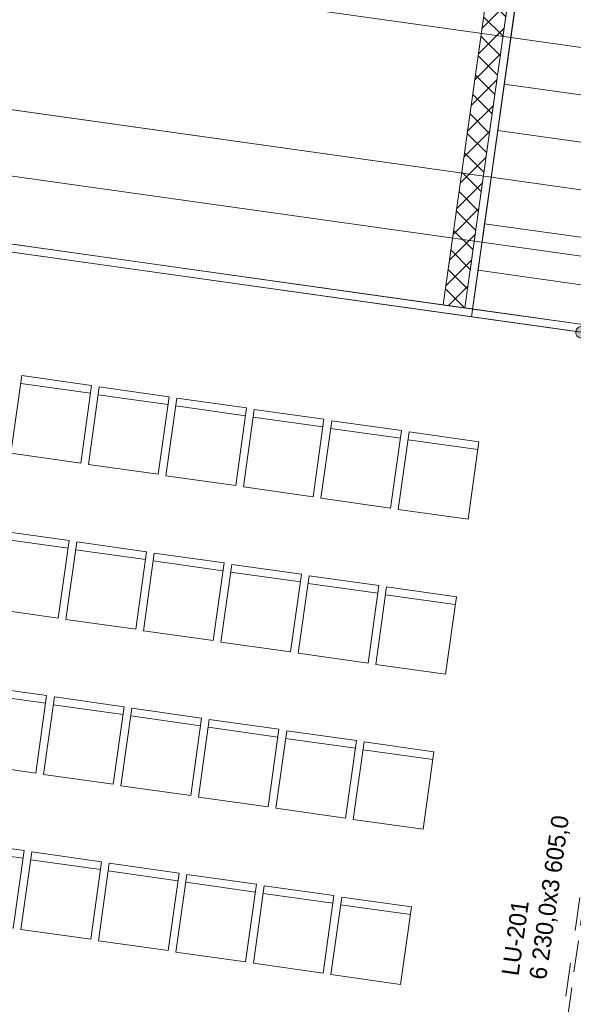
# Model space of a CAD drawing. Header units: millimetres. Extents: x 74467 to 235410, y -65 to 114857.
# Tile 27 of 256: x 86525 to 90061, y 76176 to 82462. Entities that reach past the tile are written whole.
import ezdxf
from ezdxf.enums import TextEntityAlignment as Align

# ---------------------------------------------------------------- set-up
doc = ezdxf.new("R2010")
doc.units = ezdxf.units.MM
doc.header["$MEASUREMENT"] = 0
for name, pattern in [('Katkend', [423.333333, 211.666667, -211.666667]), ('Katkend varjatud', [300, 200, -100]), ('Wipeout_Contour', [1000, 0, -1000])]:
    doc.linetypes.add(name, pattern=pattern)
for name, color, linetype in [('00 Kunstikonkursi LÜ jaoks asendi 2D', 7, 'Continuous'), ('1235 Vahelaed.AR', 7, 'Continuous'), ('1237 Trepid.AR', 7, 'Continuous'), ('1246 Fassaadipostid.AR', 7, 'Continuous'), ('1311 Siseseinad.AR', 7, 'Continuous'), ('1330 Sisustus.SA', 7, 'Continuous'), ('9350 Netopind.AR', 7, 'Continuous'), ('I-WALL-____-OTLN.IFC Model', 7, 'Continuous'), ('Ruumi tekst', 7, 'Continuous'), ('Uks', 7, 'Continuous'), ('Ukse tähis', 7, 'Continuous')]:
    doc.layers.add(name, color=color, linetype=linetype)
doc.styles.add('GENERATED_STYLE_2', font='txt', dxfattribs={"width": 0.84})
doc.styles.add('GENERATED_STYLE_3', font='txt')
doc.styles.add('GENERATED_STYLE_4', font='txt', dxfattribs={"width": 0.84})
pattern_1 = [(45, (0, 0), (-70.71068, 70.71068), []), (135, (0, 0), (70.71068, 70.71068), [])]

# ---------------------------------------------------------------- blocks, each defined once
blk = doc.blocks.new('Slab_4_1', base_point=(81076, 71840.2))
at = {"color": 254, "linetype": 'Wipeout_Contour', "lineweight": 0, "ltscale": 576925.485488}
blk.add_wipeout([(81076, 71840.2), (89651.7, 70634.9), (90077.3, 73662.7), (91081.9, 80814.9), (82506.7, 82019.7)], dxfattribs=at).dxf.layer = '1235 Vahelaed.AR'
at = {"layer": '1235 Vahelaed.AR', "color": 7, "linetype": 'Continuous', "lineweight": 13, "flags": 128}
blk.add_lwpolyline([(81076, 71840.2), (82506.7, 82019.7), (91081.9, 80814.9)], dxfattribs=at)
blk = doc.blocks.new('Slab_32_1', base_point=(83226.2, 87139.8))
at = {"color": 254, "linetype": 'Wipeout_Contour', "lineweight": 0, "ltscale": 608980.086724}
blk.add_wipeout([(83226.2, 87139.8), (82506.7, 82020.1), (91082, 80814.9), (91802.4, 85934.5), (90026.4, 86184.1)], dxfattribs=at).dxf.layer = '1235 Vahelaed.AR'
at = {"layer": '1235 Vahelaed.AR', "color": 7, "linetype": 'Continuous', "lineweight": 13, "flags": 128}
blk.add_lwpolyline([(83226.2, 87139.8), (90026.4, 86184.1), (91802.4, 85934.5), (91082, 80814.9), (82506.7, 82020.1)], close=True, dxfattribs=at)
blk = doc.blocks.new('Auditoorium_RG 104_20_1', base_point=(83456.8, 81402.2))
at = {"layer": '9350 Netopind.AR', "color": 7, "linetype": 'Continuous', "lineweight": 13, "flags": 128}
blk.add_lwpolyline([(81270.3, 72216.8), (81676.3, 72159.7), (81619.3, 71753.7), (89254.2, 70680.7), (89311.3, 71086.7), (89519.3, 71057.5), (90827.5, 80366), (82578.5, 81525.3), (82035.8, 77663.3), (82441.8, 77606.2), (82386.1, 77210.1), (81980.1, 77267.2)], close=True, dxfattribs=at)
blk = doc.blocks.new('Samarõhukamber_RG 105_27_1', base_point=(83631.4, 86789.5))
at = {"layer": '9350 Netopind.AR', "color": 7, "linetype": 'Continuous', "lineweight": 13, "flags": 128}
blk.add_lwpolyline([(89230.2, 80641), (90009.6, 86186.5), (83572.8, 87091.1), (83009.2, 83080.5), (83207.2, 83052.7), (83151.6, 82656.6), (82745.6, 82713.6), (82585.5, 81574.8)], close=True, dxfattribs=at)
blk = doc.blocks.new('Abiruum_RG 135_45_1', base_point=(90075, 85646.2))
at = {"layer": '9350 Netopind.AR', "color": 7, "linetype": 'Continuous', "lineweight": 13, "flags": 128}
blk.add_lwpolyline([(90834.4, 80415.5), (90994.5, 81554.3), (90786.6, 81583.5), (90842.2, 81979.6), (91050.1, 81950.4), (91613.8, 85961), (90148.2, 86167), (89368.9, 80621.5)], close=True, dxfattribs=at)
at = {"layer": 'Ruumi tekst', "color": 7, "lineweight": 13, "char_height": 120, "attachment_point": 1, "rotation": 352}
for s, insert, style in [('\\A1;{\\pql;\\pt0,4600;\\fArial|b0|i0|c0|p34;RG 135\\fArial|b0|i0|c0|p34;\\A1{\\H.66x;\\S^  ;}\\fArial|b0|i0|c0|p34;\\fArial|b0|i0|c0|p34;\\A1{\\H.66x;\\S^  ;}}', (90169.1, 85597.2), 'GENERATED_STYLE_4'), ('\\A1;{\\pql;\\pt0,500;\\fArial|b1|i0|c0|p34;Abiruum\\fArial|b1|i0|c0|p34;\\A1{\\H.66x;\\S^  ;}\\fArial|b1|i0|c0|p34;\\fArial|b1|i0|c0|p34;\\A1{\\H.66x;\\S^  ;}}', (90141.8, 85402.9), 'GENERATED_STYLE_2'), ('\\A1;{\\pql;\\pt0,4600;\\fArial|b0|i0|c0|p34;8,2\\fArial|b0|i0|c0|p34;\\A1{\\H.66x;\\S^  ;}\\fArial|b0|i0|c0|p34; m\\fArial|b0|i0|c0|p34;\\A1{\\H.66x;\\S2^  ;}}', (90114.9, 85211.2), 'GENERATED_STYLE_4')]:
    blk.add_mtext(s, dxfattribs=dict(at, insert=insert, style=style))
blk = doc.blocks.new('Sliding Folding Multipanel Door 24')
at = {"layer": 'Uks', "color": 7, "linetype": 'Katkend', "lineweight": 13}
blk.add_line((-3115, 0), (3115, 0), dxfattribs=at)
blk = doc.blocks.new('Door Stamp 24')
at = {"layer": 'Ukse tähis', "color": 7, "lineweight": 13, "style": 'GENERATED_STYLE_2'}
for tag, p in [('AC_WIDO_ID', (-460.3, -326.6)), ('AC_TextStyle_4', (-460.3, -506))]:
    blk.add_attdef(tag, text='', height=110, dxfattribs=at).set_placement(p, align=Align.TOP_LEFT)
blk = doc.blocks.new('Wall_153_1', base_point=(90715.5, 79856.7))
at = {"layer": 'Uks', "color": 7, "linetype": 'Continuous', "lineweight": 13, "zscale": 1000, "rotation": 82.00000000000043}
blk.add_blockref('Sliding Folding Multipanel Door 24', (90093.8, 76798.4), dxfattribs=at)
at = {"layer": 'Ukse tähis', "color": 7, "lineweight": 13}
ref = blk.add_blockref('Door Stamp 24', (90282, 76772), dxfattribs=dict(at, rotation=262.0000000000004))
ref.add_attrib('AC_TextStyle_4', '6\xa0230,0x3\xa0605,0', dxfattribs={"color": 7, "lineweight": 13, "height": 110, "rotation": 82, "style": 'GENERATED_STYLE_2'}).set_placement((89778.1, 76343.9), align=Align.TOP_LEFT)
ref.add_attrib('AC_WIDO_ID', 'LU-201', dxfattribs={"color": 7, "lineweight": 13, "height": 110, "rotation": 82, "style": 'GENERATED_STYLE_2'}).set_placement((89601.9, 76368.7), align=Align.TOP_LEFT)
blk = doc.blocks.new('Door 24_18')
at = {"layer": 'Uks', "color": 7, "linetype": 'Continuous', "lineweight": 13}
for p, q in [((332, 0), (332, 744)), ((332, 744), (372, 744)), ((372, 744), (372, 0)), ((-387, 44), (-427, 44)), ((-427, 44), (-427, 25)), ((-427, 25), (-387, 25)), ((-375, 25), (-400, 25)), ((-400, 25), (-400, 0)), ((-400, 0), (-400, 25)), ((-400, 0), (-400, 25)), ((-400, 0), (-375, 0)), ((-400, -115), (-400, 0)), ((-400, -115), (-400, 0)), ((-387, 25), (-387, 44)), ((-375, 0), (-375, 25)), ((372, 0), (332, 0)), ((400, 25), (375, 25)), ((375, 25), (375, 0)), ((375, 0), (400, 0)), ((427, 44), (387, 44)), ((387, 44), (387, 25)), ((387, 25), (427, 25)), ((400, 0), (400, 25)), ((400, 0), (400, 25)), ((400, 0), (400, 25)), ((400, -115), (400, 0)), ((400, -115), (400, 0)), ((427, 25), (427, 44)), ((-387, -115), (-427, -115)), ((-427, -115), (-427, -134)), ((-387, -134), (-387, -115)), ((427, -115), (387, -115)), ((387, -115), (387, -134)), ((427, -134), (427, -115)), ((-427, -134), (-387, -134)), ((387, -134), (427, -134))]:
    blk.add_line(p, q, dxfattribs=at)
at = {"layer": 'Uks', "color": 7, "linetype": 'Continuous', "lineweight": 15}
for p, q in [((-400, 25), (-427, 25)), ((-400, 25), (-427, 25)), ((-372, 0), (-400, 0)), ((-400, 0), (-400, -115)), ((-372, -40), (-372, 0)), ((400, 0), (372, 0)), ((372, 0), (372, -40)), ((400, 25), (427, 25)), ((400, 25), (427, 25)), ((400, -115), (400, 0)), ((-360, -40), (-372, -40)), ((-360, -115), (-360, -40)), ((372, -40), (360, -40)), ((360, -40), (360, -115)), ((-400, -115), (-427, -115)), ((-400, -115), (-427, -115)), ((-400, -115), (-360, -115)), ((360, -115), (400, -115)), ((400, -115), (427, -115)), ((400, -115), (427, -115))]:
    blk.add_line(p, q, dxfattribs=at)
at = {"layer": 'Uks', "color": 7, "linetype": 'Continuous', "lineweight": 13}
blk.add_arc((372, 0), 744, 90, 180, dxfattribs=at)
blk = doc.blocks.new('Wall_612_1', base_point=(89368.9, 80621.5))
at = {"layer": '1311 Siseseinad.AR', "linetype": 'Continuous', "lineweight": 13, "true_color": 0x50504f}
h = blk.add_hatch(dxfattribs=at)
h.set_pattern_fill('Plokk_õõnesbetoon_0001', color=251, style=0, pattern_type=2)
h.set_pattern_definition(pattern_1)
h.paths.add_polyline_path([(89230.2, 80641), (89368.9, 80621.5), (90036.9, 85374.8), (89898.3, 85394.3)])
h = blk.add_hatch(dxfattribs=at)
h.set_pattern_fill('Plokk_õõnesbetoon_0001', color=251, style=0, pattern_type=2)
h.set_pattern_definition(pattern_1)
h.paths.add_polyline_path([(89428.7, 81047.3), (89290.1, 81066.8), (89263.6, 80878.6), (89402.3, 80859.2)])
at = {"layer": '1311 Siseseinad.AR', "color": 7, "linetype": 'Continuous', "lineweight": 15}
for p, q in [((90009.6, 86186.5), (90013.4, 86213.2)), ((90148.2, 86167), (90152, 86193.7)), ((89898.3, 85394.3), (89894.5, 85367.5)), ((90036.9, 85374.8), (90033.1, 85348))]:
    blk.add_line(p, q, dxfattribs=at)
at = {"layer": '1311 Siseseinad.AR', "color": 7, "linetype": 'Continuous', "lineweight": 13}
for p, q in [((90034.4, 86183), (90009.6, 86186.5)), ((90148.2, 86167), (90034.4, 86183)), ((89923, 85390.8), (89898.3, 85394.3)), ((90036.9, 85374.8), (89923, 85390.8))]:
    blk.add_line(p, q, dxfattribs=at)
at = {"layer": '1311 Siseseinad.AR', "color": 7, "linetype": 'Continuous', "lineweight": 15, "flags": 128}
for points in [[(89898.3, 85394.3), (89230.2, 80641)], [(89368.9, 80621.5), (90036.9, 85374.8)]]:
    blk.add_lwpolyline(points, dxfattribs=at)
at = {"layer": '1311 Siseseinad.AR', "color": 7, "linetype": 'Continuous', "lineweight": 13, "flags": 128}
blk.add_lwpolyline([(89368.9, 80621.5), (89230.2, 80641)], dxfattribs=at)
at = {"layer": 'I-WALL-____-OTLN.IFC Model', "color": 7, "linetype": 'Continuous', "lineweight": 15}
for p, q in [((89290.1, 81066.8), (89263.6, 80878.6)), ((89402.3, 80859.2), (89428.7, 81047.3))]:
    blk.add_line(p, q, dxfattribs=at)
at = {"layer": 'Uks', "color": 7, "linetype": 'Continuous', "lineweight": 13, "zscale": 1000, "rotation": 82.00000000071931}
blk.add_blockref('Door 24_18', (89978.7, 85786.9), dxfattribs=at)
at = {"layer": 'Ukse tähis', "color": 7, "lineweight": 13}
ref = blk.add_blockref('Door Stamp 24', (89953.9, 85790.4), dxfattribs=dict(at, rotation=82.00000000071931))
ref.add_attrib('AC_TextStyle_4', '800,0x1\xa0700,0', dxfattribs={"color": 7, "lineweight": 13, "height": 110, "rotation": 82, "style": 'GENERATED_STYLE_2'}).set_placement((89499.7, 85427.8), align=Align.TOP_LEFT)
ref.add_attrib('AC_WIDO_ID', 'SU-104/1', dxfattribs={"color": 7, "lineweight": 13, "height": 110, "rotation": 82, "style": 'GENERATED_STYLE_2'}).set_placement((89323.5, 85454), align=Align.TOP_LEFT)
blk = doc.blocks.new('fuajee tool[336]_1', base_point=(89027.2, 76798.7))
at = {"layer": '1330 Sisustus.SA', "color": 253, "linetype": 'Continuous', "lineweight": 13, "true_color": 0xa5a6a4}
blk.add_line((89020.3, 76749.2), (88574.6, 76811.6), dxfattribs=at)
at = {"layer": '1330 Sisustus.SA', "color": 253, "linetype": 'Continuous', "lineweight": 13, "true_color": 0xa5a6a4, "flags": 128}
blk.add_lwpolyline([(88957.8, 76303.6), (88512.2, 76366), (88581.6, 76861.1), (89027.2, 76798.7)], close=True, dxfattribs=at)
blk = doc.blocks.new('fuajee tool[337]_1', base_point=(88532.4, 76870.6))
at = {"layer": '1330 Sisustus.SA', "color": 253, "linetype": 'Continuous', "lineweight": 13, "true_color": 0xa5a6a4}
blk.add_line((88525.5, 76821), (88079.8, 76883.5), dxfattribs=at)
at = {"layer": '1330 Sisustus.SA', "color": 253, "linetype": 'Continuous', "lineweight": 13, "true_color": 0xa5a6a4, "flags": 128}
blk.add_lwpolyline([(88463, 76375.4), (88017.4, 76437.8), (88086.7, 76933), (88532.4, 76870.6)], close=True, dxfattribs=at)
blk = doc.blocks.new('fuajee tool[338]_1', base_point=(88037.6, 76942.4))
at = {"layer": '1330 Sisustus.SA', "color": 253, "linetype": 'Continuous', "lineweight": 13, "true_color": 0xa5a6a4}
blk.add_line((88030.6, 76892.9), (87585, 76955.3), dxfattribs=at)
at = {"layer": '1330 Sisustus.SA', "color": 253, "linetype": 'Continuous', "lineweight": 13, "true_color": 0xa5a6a4, "flags": 128}
blk.add_lwpolyline([(87968.2, 76447.2), (87522.6, 76509.6), (87591.9, 77004.8), (88037.6, 76942.4)], close=True, dxfattribs=at)
blk = doc.blocks.new('fuajee tool[339]_1', base_point=(87542.8, 77014.2))
at = {"layer": '1330 Sisustus.SA', "color": 253, "linetype": 'Continuous', "lineweight": 13, "true_color": 0xa5a6a4}
blk.add_line((87535.8, 76964.7), (87090.2, 77027.1), dxfattribs=at)
at = {"layer": '1330 Sisustus.SA', "color": 253, "linetype": 'Continuous', "lineweight": 13, "true_color": 0xa5a6a4, "flags": 128}
blk.add_lwpolyline([(87473.4, 76519), (87027.8, 76581.5), (87097.1, 77076.6), (87542.8, 77014.2)], close=True, dxfattribs=at)
blk = doc.blocks.new('fuajee tool[340]_1', base_point=(87048, 77086))
at = {"layer": '1330 Sisustus.SA', "color": 253, "linetype": 'Continuous', "lineweight": 13, "true_color": 0xa5a6a4}
blk.add_line((87041, 77036.5), (86595.4, 77098.9), dxfattribs=at)
at = {"layer": '1330 Sisustus.SA', "color": 253, "linetype": 'Continuous', "lineweight": 13, "true_color": 0xa5a6a4, "flags": 128}
blk.add_lwpolyline([(86978.6, 76590.9), (86532.9, 76653.3), (86602.3, 77148.5), (87048, 77086)], close=True, dxfattribs=at)
blk = doc.blocks.new('fuajee tool[341]_1', base_point=(86553.1, 77157.9))
at = {"layer": '1330 Sisustus.SA', "color": 253, "linetype": 'Continuous', "lineweight": 13, "true_color": 0xa5a6a4}
blk.add_line((86546.2, 77108.4), (86100.6, 77170.8), dxfattribs=at)
at = {"layer": '1330 Sisustus.SA', "color": 253, "linetype": 'Continuous', "lineweight": 13, "true_color": 0xa5a6a4, "flags": 128}
blk.add_lwpolyline([(86483.8, 76662.7), (86038.1, 76725.1), (86107.5, 77220.3), (86553.1, 77157.9)], close=True, dxfattribs=at)
blk = doc.blocks.new('fuajee tool[348]_1', base_point=(89170.9, 77788.3))
at = {"layer": '1330 Sisustus.SA', "color": 253, "linetype": 'Continuous', "lineweight": 13, "true_color": 0xa5a6a4}
blk.add_line((89163.9, 77738.8), (88718.3, 77801.3), dxfattribs=at)
at = {"layer": '1330 Sisustus.SA', "color": 253, "linetype": 'Continuous', "lineweight": 13, "true_color": 0xa5a6a4, "flags": 128}
blk.add_lwpolyline([(89101.5, 77293.2), (88655.9, 77355.6), (88725.2, 77850.8), (89170.9, 77788.3)], close=True, dxfattribs=at)
blk = doc.blocks.new('fuajee tool[349]_1', base_point=(88676.1, 77860.2))
at = {"layer": '1330 Sisustus.SA', "color": 253, "linetype": 'Continuous', "lineweight": 13, "true_color": 0xa5a6a4}
blk.add_line((88669.1, 77810.7), (88223.5, 77873.1), dxfattribs=at)
at = {"layer": '1330 Sisustus.SA', "color": 253, "linetype": 'Continuous', "lineweight": 13, "true_color": 0xa5a6a4, "flags": 128}
blk.add_lwpolyline([(88606.7, 77365), (88161, 77427.4), (88230.4, 77922.6), (88676.1, 77860.2)], close=True, dxfattribs=at)
blk = doc.blocks.new('fuajee tool[350]_1', base_point=(88181.2, 77932))
at = {"layer": '1330 Sisustus.SA', "color": 253, "linetype": 'Continuous', "lineweight": 13, "true_color": 0xa5a6a4}
blk.add_line((88174.3, 77882.5), (87728.7, 77944.9), dxfattribs=at)
at = {"layer": '1330 Sisustus.SA', "color": 253, "linetype": 'Continuous', "lineweight": 13, "true_color": 0xa5a6a4, "flags": 128}
blk.add_lwpolyline([(88111.9, 77436.8), (87666.2, 77499.3), (87735.6, 77994.4), (88181.2, 77932)], close=True, dxfattribs=at)
blk = doc.blocks.new('fuajee tool[351]_1', base_point=(87686.4, 78003.8))
at = {"layer": '1330 Sisustus.SA', "color": 253, "linetype": 'Continuous', "lineweight": 13, "true_color": 0xa5a6a4}
blk.add_line((87679.5, 77954.3), (87233.8, 78016.7), dxfattribs=at)
at = {"layer": '1330 Sisustus.SA', "color": 253, "linetype": 'Continuous', "lineweight": 13, "true_color": 0xa5a6a4, "flags": 128}
blk.add_lwpolyline([(87617.1, 77508.7), (87171.4, 77571.1), (87240.8, 78066.3), (87686.4, 78003.8)], close=True, dxfattribs=at)
blk = doc.blocks.new('fuajee tool[352]_1', base_point=(87191.6, 78075.7))
at = {"layer": '1330 Sisustus.SA', "color": 253, "linetype": 'Continuous', "lineweight": 13, "true_color": 0xa5a6a4}
blk.add_line((87184.7, 78026.1), (86739, 78088.6), dxfattribs=at)
at = {"layer": '1330 Sisustus.SA', "color": 253, "linetype": 'Continuous', "lineweight": 13, "true_color": 0xa5a6a4, "flags": 128}
blk.add_lwpolyline([(87122.2, 77580.5), (86676.6, 77642.9), (86746, 78138.1), (87191.6, 78075.7)], close=True, dxfattribs=at)
blk = doc.blocks.new('fuajee tool[353]_1', base_point=(86696.8, 78147.5))
at = {"layer": '1330 Sisustus.SA', "color": 253, "linetype": 'Continuous', "lineweight": 13, "true_color": 0xa5a6a4}
blk.add_line((86689.9, 78098), (86244.2, 78160.4), dxfattribs=at)
at = {"layer": '1330 Sisustus.SA', "color": 253, "linetype": 'Continuous', "lineweight": 13, "true_color": 0xa5a6a4, "flags": 128}
blk.add_lwpolyline([(86627.4, 77652.3), (86181.8, 77714.8), (86251.1, 78209.9), (86696.8, 78147.5)], close=True, dxfattribs=at)
blk = doc.blocks.new('fuajee tool[360]_1', base_point=(89314.5, 78778))
at = {"layer": '1330 Sisustus.SA', "color": 253, "linetype": 'Continuous', "lineweight": 13, "true_color": 0xa5a6a4}
blk.add_line((89307.6, 78728.5), (88861.9, 78790.9), dxfattribs=at)
at = {"layer": '1330 Sisustus.SA', "color": 253, "linetype": 'Continuous', "lineweight": 13, "true_color": 0xa5a6a4, "flags": 128}
blk.add_lwpolyline([(89245.2, 78282.8), (88799.5, 78345.2), (88868.9, 78840.4), (89314.5, 78778)], close=True, dxfattribs=at)
blk = doc.blocks.new('fuajee tool[361]_1', base_point=(88819.7, 78849.8))
at = {"layer": '1330 Sisustus.SA', "color": 253, "linetype": 'Continuous', "lineweight": 13, "true_color": 0xa5a6a4}
blk.add_line((88812.8, 78800.3), (88367.1, 78862.7), dxfattribs=at)
at = {"layer": '1330 Sisustus.SA', "color": 253, "linetype": 'Continuous', "lineweight": 13, "true_color": 0xa5a6a4, "flags": 128}
blk.add_lwpolyline([(88750.3, 78354.6), (88304.7, 78417.1), (88374.1, 78912.2), (88819.7, 78849.8)], close=True, dxfattribs=at)
blk = doc.blocks.new('fuajee tool[362]_1', base_point=(88324.9, 78921.6))
at = {"layer": '1330 Sisustus.SA', "color": 253, "linetype": 'Continuous', "lineweight": 13, "true_color": 0xa5a6a4}
blk.add_line((88318, 78872.1), (87872.3, 78934.5), dxfattribs=at)
at = {"layer": '1330 Sisustus.SA', "color": 253, "linetype": 'Continuous', "lineweight": 13, "true_color": 0xa5a6a4, "flags": 128}
blk.add_lwpolyline([(88255.5, 78426.5), (87809.9, 78488.9), (87879.2, 78984.1), (88324.9, 78921.6)], close=True, dxfattribs=at)
blk = doc.blocks.new('fuajee tool[363]_1', base_point=(87830.1, 78993.5))
at = {"layer": '1330 Sisustus.SA', "color": 253, "linetype": 'Continuous', "lineweight": 13, "true_color": 0xa5a6a4}
blk.add_line((87823.1, 78943.9), (87377.5, 79006.4), dxfattribs=at)
at = {"layer": '1330 Sisustus.SA', "color": 253, "linetype": 'Continuous', "lineweight": 13, "true_color": 0xa5a6a4, "flags": 128}
blk.add_lwpolyline([(87760.7, 78498.3), (87315.1, 78560.7), (87384.4, 79055.9), (87830.1, 78993.5)], close=True, dxfattribs=at)
blk = doc.blocks.new('fuajee tool[364]_1', base_point=(87335.3, 79065.3))
at = {"layer": '1330 Sisustus.SA', "color": 253, "linetype": 'Continuous', "lineweight": 13, "true_color": 0xa5a6a4}
blk.add_line((87328.3, 79015.8), (86882.7, 79078.2), dxfattribs=at)
at = {"layer": '1330 Sisustus.SA', "color": 253, "linetype": 'Continuous', "lineweight": 13, "true_color": 0xa5a6a4, "flags": 128}
blk.add_lwpolyline([(87265.9, 78570.1), (86820.3, 78632.6), (86889.6, 79127.7), (87335.3, 79065.3)], close=True, dxfattribs=at)
blk = doc.blocks.new('fuajee tool[365]_1', base_point=(86840.5, 79137.1))
at = {"layer": '1330 Sisustus.SA', "color": 253, "linetype": 'Continuous', "lineweight": 13, "true_color": 0xa5a6a4}
blk.add_line((86833.5, 79087.6), (86387.9, 79150), dxfattribs=at)
at = {"layer": '1330 Sisustus.SA', "color": 253, "linetype": 'Continuous', "lineweight": 13, "true_color": 0xa5a6a4, "flags": 128}
blk.add_lwpolyline([(86771.1, 78642), (86325.4, 78704.4), (86394.8, 79199.5), (86840.5, 79137.1)], close=True, dxfattribs=at)
blk = doc.blocks.new('fuajee tool[372]_1', base_point=(89458.2, 79767.6))
at = {"layer": '1330 Sisustus.SA', "color": 253, "linetype": 'Continuous', "lineweight": 13, "true_color": 0xa5a6a4}
blk.add_line((89451.2, 79718.1), (89005.6, 79780.5), dxfattribs=at)
at = {"layer": '1330 Sisustus.SA', "color": 253, "linetype": 'Continuous', "lineweight": 13, "true_color": 0xa5a6a4, "flags": 128}
blk.add_lwpolyline([(89388.8, 79272.4), (88943.2, 79334.9), (89012.5, 79830), (89458.2, 79767.6)], close=True, dxfattribs=at)
blk = doc.blocks.new('fuajee tool[373]_1', base_point=(88963.4, 79839.4))
at = {"layer": '1330 Sisustus.SA', "color": 253, "linetype": 'Continuous', "lineweight": 13, "true_color": 0xa5a6a4}
blk.add_line((88956.4, 79789.9), (88510.8, 79852.3), dxfattribs=at)
at = {"layer": '1330 Sisustus.SA', "color": 253, "linetype": 'Continuous', "lineweight": 13, "true_color": 0xa5a6a4, "flags": 128}
blk.add_lwpolyline([(88894, 79344.3), (88448.4, 79406.7), (88517.7, 79901.9), (88963.4, 79839.4)], close=True, dxfattribs=at)
blk = doc.blocks.new('fuajee tool[374]_1', base_point=(88468.6, 79911.3))
at = {"layer": '1330 Sisustus.SA', "color": 253, "linetype": 'Continuous', "lineweight": 13, "true_color": 0xa5a6a4}
blk.add_line((88461.6, 79861.7), (88016, 79924.2), dxfattribs=at)
at = {"layer": '1330 Sisustus.SA', "color": 253, "linetype": 'Continuous', "lineweight": 13, "true_color": 0xa5a6a4, "flags": 128}
blk.add_lwpolyline([(88399.2, 79416.1), (87953.5, 79478.5), (88022.9, 79973.7), (88468.6, 79911.3)], close=True, dxfattribs=at)
blk = doc.blocks.new('fuajee tool[375]_1', base_point=(87973.7, 79983.1))
at = {"layer": '1330 Sisustus.SA', "color": 253, "linetype": 'Continuous', "lineweight": 13, "true_color": 0xa5a6a4}
blk.add_line((87966.8, 79933.6), (87521.2, 79996), dxfattribs=at)
at = {"layer": '1330 Sisustus.SA', "color": 253, "linetype": 'Continuous', "lineweight": 13, "true_color": 0xa5a6a4, "flags": 128}
blk.add_lwpolyline([(87904.4, 79487.9), (87458.7, 79550.4), (87528.1, 80045.5), (87973.7, 79983.1)], close=True, dxfattribs=at)
blk = doc.blocks.new('fuajee tool[376]_1', base_point=(87478.9, 80054.9))
at = {"layer": '1330 Sisustus.SA', "color": 253, "linetype": 'Continuous', "lineweight": 13, "true_color": 0xa5a6a4}
blk.add_line((87472, 80005.4), (87026.3, 80067.8), dxfattribs=at)
at = {"layer": '1330 Sisustus.SA', "color": 253, "linetype": 'Continuous', "lineweight": 13, "true_color": 0xa5a6a4, "flags": 128}
blk.add_lwpolyline([(87409.6, 79559.8), (86963.9, 79622.2), (87033.3, 80117.3), (87478.9, 80054.9)], close=True, dxfattribs=at)
blk = doc.blocks.new('fuajee tool[377]_1', base_point=(86984.1, 80126.7))
at = {"layer": '1330 Sisustus.SA', "color": 253, "linetype": 'Continuous', "lineweight": 13, "true_color": 0xa5a6a4}
blk.add_line((86977.2, 80077.2), (86531.5, 80139.7), dxfattribs=at)
at = {"layer": '1330 Sisustus.SA', "color": 253, "linetype": 'Continuous', "lineweight": 13, "true_color": 0xa5a6a4, "flags": 128}
blk.add_lwpolyline([(86914.8, 79631.6), (86469.1, 79694), (86538.5, 80189.2), (86984.1, 80126.7)], close=True, dxfattribs=at)
blk = doc.blocks.new('Beam_105_1', base_point=(89789, 73695.6))
at = {"layer": '1246 Fassaadipostid.AR', "color": 7, "linetype": 'Katkend varjatud', "lineweight": 13}
for p, q in [((89690, 73709.5), (90557.1, 79878.9)), ((89888.1, 73681.7), (90755.1, 79851.1)), ((89888.1, 73681.7), (89690, 73709.5))]:
    blk.add_line(p, q, dxfattribs=at)
blk = doc.blocks.new('Stair_3_1')
at = {"layer": '1237 Trepid.AR', "color": 7, "linetype": 'Continuous', "lineweight": 13}
for p, q in [((89418.4, 80614.5), (89893.5, 83995.3)), ((83037, 83278.6), (89662, 82347.5)), ((89662, 82347.5), (83037, 83278.6)), ((83037, 83278.6), (89662, 82347.5)), ((89662, 82347.5), (89787.2, 83238.7)), ((82911.8, 82387.3), (89536.7, 81456.3)), ((89536.7, 81456.3), (82911.8, 82387.3)), ((82911.8, 82387.3), (89536.7, 81456.3)), ((89540.2, 81481), (89662, 82347.5)), ((82793.5, 81545.6), (89418.4, 80614.5)), ((82786.5, 81496.1), (89411.4, 80565)), ((89536.7, 81456.3), (89540.2, 81481)), ((89411.4, 80565), (89536.7, 81456.3))]:
    blk.add_line(p, q, dxfattribs=at)
blk = doc.blocks.new('Stair_4_1')
at = {"layer": '1237 Trepid.AR', "linetype": 'Continuous', "lineweight": 0, "true_color": 0x000000}
blk.add_hatch(color=178, dxfattribs=at).paths.add_polyline_path([(90077.4, 80471.4, 1), (90151.6, 80461, 1)])
at = {"layer": '1237 Trepid.AR', "color": 7, "linetype": 'Continuous', "lineweight": 13}
for p, q in [((89418.4, 80614.5), (89933.7, 84283.5)), ((89912.1, 84130), (89933.7, 84283.5)), ((91299.4, 83795.6), (89933.7, 84283.5)), ((89870.4, 83832.9), (89912.1, 84130)), ((90655.8, 84025.5), (89912.1, 84130)), ((89912.1, 84130), (90655.8, 84025.5)), ((90655.8, 84025.5), (89912.1, 84130)), ((89912.1, 84130), (90616.7, 84039.5)), ((90156.2, 80763.3), (90616.7, 84039.5)), ((90616.7, 84039.5), (90655.8, 84025.5)), ((89828.7, 83535.9), (89870.4, 83832.9)), ((91276.8, 83635.3), (89870.4, 83832.9)), ((89870.4, 83832.9), (91276.8, 83635.3)), ((91276.8, 83635.3), (89870.4, 83832.9)), ((91299.4, 83795.6), (90824.5, 80416.9)), ((91299.4, 83795.6), (91276.8, 83635.3)), ((91276.8, 83635.3), (91235.1, 83338.2)), ((89787, 83238.8), (89828.7, 83535.9)), ((91235.1, 83338.2), (89828.7, 83535.9)), ((89828.7, 83535.9), (91235.1, 83338.2)), ((91235.1, 83338.2), (89828.7, 83535.9)), ((91235.1, 83338.2), (91193.3, 83041.1)), ((89745.2, 82941.7), (89787, 83238.8)), ((91193.3, 83041.1), (89787, 83238.8)), ((89787, 83238.8), (91193.3, 83041.1)), ((91193.3, 83041.1), (89787, 83238.8)), ((91193.3, 83041.1), (91151.6, 82744)), ((89703.5, 82644.6), (89745.2, 82941.7)), ((91151.6, 82744), (89745.2, 82941.7)), ((89745.2, 82941.7), (91151.6, 82744)), ((91151.6, 82744), (89745.2, 82941.7)), ((91151.6, 82744), (91109.8, 82447)), ((89661.8, 82347.5), (89703.5, 82644.6)), ((91109.8, 82447), (89703.5, 82644.6)), ((89703.5, 82644.6), (91109.8, 82447)), ((91109.8, 82447), (89703.5, 82644.6)), ((91109.8, 82447), (91068.1, 82149.9)), ((89620.1, 82050.4), (89661.8, 82347.5)), ((91068.1, 82149.9), (89661.8, 82347.5)), ((89661.8, 82347.5), (91068.1, 82149.9)), ((91068.1, 82149.9), (89661.8, 82347.5)), ((91068.1, 82149.9), (91026.3, 81852.8)), ((89578.3, 81753.4), (89620.1, 82050.4)), ((91026.3, 81852.8), (89620.1, 82050.4)), ((89620.1, 82050.4), (91026.3, 81852.8)), ((91026.3, 81852.8), (89620.1, 82050.4)), ((91026.3, 81852.8), (90984.6, 81555.7)), ((89536.6, 81456.3), (89578.3, 81753.4)), ((90984.6, 81555.7), (89578.3, 81753.4)), ((89578.3, 81753.4), (90984.6, 81555.7)), ((90984.6, 81555.7), (89578.3, 81753.4)), ((90984.6, 81555.7), (90942.8, 81258.6)), ((89494.9, 81159.2), (89536.6, 81456.3)), ((90942.8, 81258.6), (89536.6, 81456.3)), ((89536.6, 81456.3), (90942.8, 81258.6)), ((90942.8, 81258.6), (89536.6, 81456.3)), ((90942.8, 81258.6), (90901.1, 80961.6)), ((89453.2, 80862.1), (89494.9, 81159.2)), ((90901.1, 80961.6), (89494.9, 81159.2)), ((89494.9, 81159.2), (90901.1, 80961.6)), ((90901.1, 80961.6), (89494.9, 81159.2)), ((90901.1, 80961.6), (90859.3, 80664.5)), ((89411.4, 80565), (89453.2, 80862.1)), ((90859.3, 80664.5), (89453.2, 80862.1)), ((89453.2, 80862.1), (90859.3, 80664.5)), ((90859.3, 80664.5), (89453.2, 80862.1)), ((90114.5, 80466.2), (90156.2, 80763.3)), ((90859.3, 80664.5), (90817.6, 80367.4)), ((90824.5, 80416.9), (89418.4, 80614.5)), ((90817.6, 80367.4), (89411.4, 80565))]:
    blk.add_line(p, q, dxfattribs=at)
at = {"layer": '1237 Trepid.AR', "color": 7, "linetype": 'Continuous', "lineweight": 13, "flags": 128}
blk.add_lwpolyline([(90077.4, 80471.4, -1), (90151.6, 80461, -1)], format="xyb", close=True, dxfattribs=at)
at = {"layer": '1237 Trepid.AR', "color": 253, "lineweight": 13, "true_color": 0xa5a6a4, "insert": (90692.4, 84929.2), "char_height": 150, "attachment_point": 8, "rotation": 82, "style": 'GENERATED_STYLE_3'}
blk.add_mtext('\\A1;{\\pqc;\\pt0,14800;\\fArial|b0|i0|c0|p34;30R x \\fArial|b0|i0|c0|p34;133\\fArial|b0|i0|c0|p34;\\A1{\\H.66x;\\S^  ;}\\fArial|b0|i0|c0|p34;\\fArial|b0|i0|c0|p34; x \\fArial|b0|i0|c0|p34;300\\fArial|b0|i0|c0|p34;\\A1{\\H.66x;\\S^  ;}\\fArial|b0|i0|c0|p34;\\fArial|b0|i0|c0|p34;\\fArial|b0|i0|c0|p34;\\fArial|b0|i0|c0|p34;\\A1{\\H.66x;\\S^  ;}\\fArial|b0|i0|c0|p34;}', dxfattribs=at)

msp = doc.modelspace()

# ---------------------------------------------------------------- block references
at = {"layer": '1235 Vahelaed.AR', "color": 7, "linetype": 'Continuous', "lineweight": 13}
msp.add_blockref('Slab_4_1', (81076, 71840.2), dxfattribs=at)

# ---------------------------------------------------------------- next in the draw order: block references
msp.add_blockref('Slab_32_1', (83226.2, 87139.8), dxfattribs=at)

# ---------------------------------------------------------------- next in the draw order: wipeouts: each hides what was drawn before it
at = {"color": 254, "linetype": 'Wipeout_Contour', "lineweight": 0, "ltscale": 2114394.831306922}
msp.add_wipeout([(85800.3, 114798.7), (85283.2, 113762.1), (81457.7, 105547.9), (79754.2, 98873.6), (74745, 58252.1), (78841, 57691.9), (79724.5, 63897.4), (78115.9, 65420.5), (79009.9, 71803.1), (79406.1, 71747.7), (79876.3, 75104.9), (81262.8, 74910.7), (81927.7, 79472.6), (80911.9, 79614.8), (81132.4, 81189.5), (82153, 81046.5), (85252, 103464.9), (90613.8, 114702.2)], dxfattribs=at).dxf.layer = '00 Kunstikonkursi LÜ jaoks asendi 2D'

# ---------------------------------------------------------------- next in the draw order: block references
at = {"layer": '1246 Fassaadipostid.AR', "color": 7, "lineweight": 13}
msp.add_blockref('Beam_105_1', (89789, 73695.6), dxfattribs=at)
at = {"layer": '1311 Siseseinad.AR', "color": 7, "lineweight": 15}
msp.add_blockref('Wall_153_1', (90715.5, 79856.7), dxfattribs=at)
at = {"layer": '1330 Sisustus.SA', "color": 253, "linetype": 'Continuous', "lineweight": 13, "true_color": 0xa5a6a4}
for name, p in [('fuajee tool[377]_1', (86984.1, 80126.7)), ('fuajee tool[376]_1', (87478.9, 80054.9)), ('fuajee tool[375]_1', (87973.7, 79983.1)), ('fuajee tool[374]_1', (88468.6, 79911.3)), ('fuajee tool[373]_1', (88963.4, 79839.4)), ('fuajee tool[372]_1', (89458.2, 79767.6)), ('fuajee tool[365]_1', (86840.5, 79137.1)), ('fuajee tool[364]_1', (87335.3, 79065.3)), ('fuajee tool[363]_1', (87830.1, 78993.5)), ('fuajee tool[362]_1', (88324.9, 78921.6)), ('fuajee tool[361]_1', (88819.7, 78849.8)), ('fuajee tool[360]_1', (89314.5, 78778)), ('fuajee tool[353]_1', (86696.8, 78147.5)), ('fuajee tool[352]_1', (87191.6, 78075.7)), ('fuajee tool[351]_1', (87686.4, 78003.8)), ('fuajee tool[350]_1', (88181.2, 77932)), ('fuajee tool[349]_1', (88676.1, 77860.2)), ('fuajee tool[348]_1', (89170.9, 77788.3)), ('fuajee tool[341]_1', (86553.1, 77157.9)), ('fuajee tool[340]_1', (87048, 77086)), ('fuajee tool[339]_1', (87542.8, 77014.2)), ('fuajee tool[338]_1', (88037.6, 76942.4)), ('fuajee tool[337]_1', (88532.4, 76870.6)), ('fuajee tool[336]_1', (89027.2, 76798.7))]:
    msp.add_blockref(name, p, dxfattribs=at)

# ---------------------------------------------------------------- next in the draw order: wipeouts: each hides what was drawn before it
at = {"color": 254, "linetype": 'Wipeout_Contour', "lineweight": 0, "ltscale": 1106957.325690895}
msp.add_wipeout([(86371.6, 105811.4), (85252, 103464.9), (118693.5, 103518.1), (139774.1, 103480.6), (139783.7, 82997), (142852.8, 81554), (142830.8, 105959.2)], dxfattribs=at).dxf.layer = '00 Kunstikonkursi LÜ jaoks asendi 2D'

# ---------------------------------------------------------------- next in the draw order: linework, layer by layer
at = {"layer": '9350 Netopind.AR', "color": 254, "linetype": 'Continuous', "lineweight": 0, "true_color": 0xe5e5e5, "flags": 128}
for points in [[(89230.2, 80641), (90009.6, 86186.5), (83572.8, 87091.1), (83009.2, 83080.5), (83207.2, 83052.7), (83151.6, 82656.6), (82745.6, 82713.6), (82585.5, 81574.8)], [(90834.4, 80415.5), (90994.5, 81554.3), (90786.6, 81583.5), (90842.2, 81979.6), (91050.1, 81950.4), (91613.8, 85961), (90148.2, 86167), (89368.9, 80621.5)]]:
    msp.add_lwpolyline(points, close=True, dxfattribs=at)
at = {"layer": '9350 Netopind.AR', "color": 151, "linetype": 'Continuous', "lineweight": 0, "true_color": 0x99ccff, "flags": 128}
msp.add_lwpolyline([(81270.3, 72216.8), (81676.3, 72159.7), (81619.3, 71753.7), (89254.2, 70680.7), (89311.3, 71086.7), (89519.3, 71057.5), (90827.5, 80366), (82578.5, 81525.3), (82035.8, 77663.3), (82441.8, 77606.2), (82386.1, 77210.1), (81980.1, 77267.2)], close=True, dxfattribs=at)

# ---------------------------------------------------------------- next in the draw order: block references
at = {"layer": '1237 Trepid.AR', "color": 7, "linetype": 'Continuous', "lineweight": 13}
for name in ['Stair_4_1', 'Stair_3_1']:
    msp.add_blockref(name, (0, 0), dxfattribs=at)
at = {"layer": '1311 Siseseinad.AR', "color": 7, "lineweight": 15}
msp.add_blockref('Wall_612_1', (89368.9, 80621.5), dxfattribs=at)
at = {"layer": '9350 Netopind.AR', "color": 7, "linetype": 'Continuous', "lineweight": 13}
for name, p in [('Samarõhukamber_RG 105_27_1', (83631.4, 86789.5)), ('Abiruum_RG 135_45_1', (90075, 85646.2)), ('Auditoorium_RG 104_20_1', (83456.8, 81402.2))]:
    msp.add_blockref(name, p, dxfattribs=at)

doc.saveas('drawing.dxf')
